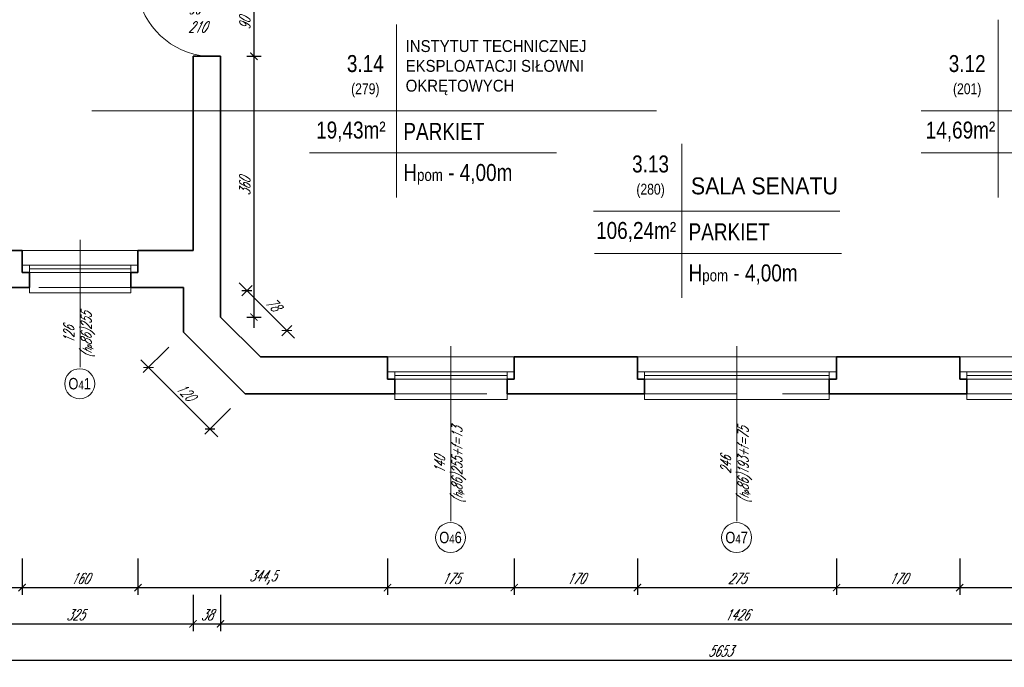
# Model space of a CAD drawing. Header units: millimetres. Extents: x 402 to 79005, y -7782 to 89952.
# Tile 33 of 256: x 23919 to 25278, y 13392 to 14286. Entities that reach past the tile are written whole.
import ezdxf

# ---------------------------------------------------------------- set-up
doc = ezdxf.new("R2010")
doc.units = ezdxf.units.MM
doc.header["$LTSCALE"] = 10
doc.linetypes.add('DASHED', pattern=[19.05, 12.7, -6.35])
doc.layers.get('0').update_dxf_attribs({"lineweight": 0})
doc.layers.get('Defpoints').update_dxf_attribs({"color": 253})
for name, color, linetype, lineweight in [('01 parter - ściany', 253, 'Continuous', 35), ('03-01_okna', 253, 'Continuous', 15), ('03_drzwi', 253, 'Continuous', 15), ('04-1_widok', 253, 'Continuous', 5), ('05-01_wymiary', 253, 'Continuous', 5), ('05-03_opis', 253, 'Continuous', 5)]:
    doc.layers.add(name, color=color, linetype=linetype, lineweight=lineweight)
doc.styles.add('ariel', font='ARIAL.TTF', dxfattribs={"width": 0.8})
doc.styles.add('ariel_wym', font='simplex.shx', dxfattribs={"width": 0.65, "oblique": 25})
doc.dimstyles.new('ariel 50', dxfattribs={"dimtxt": 15, "dimasz": 10, "dimexe": 10, "dimexo": 0, "dimgap": 5, "dimtad": 1, "dimdec": 1, "dimrnd": 0.5, "dimtxsty": 'ariel_wym', "dimblk": 'ARCHTICK', "dimcen": 2.5, "dimdle": 15, "dimazin": 0, "dimtfac": 1, "dimtdec": 1, "dimtix": 1, "dimtmove": 0, "dimatfit": 3, "dimldrblk": 'DOT', "dimfxl": 0, "dimarcsym": 0})
doc.dimstyles.new('ariel 50 wnętrze', dxfattribs={"dimtxt": 15, "dimasz": 10, "dimexe": 10, "dimexo": 0, "dimgap": 5, "dimtad": 1, "dimdec": 1, "dimrnd": 0.5, "dimtxsty": 'ariel_wym', "dimblk": 'ARCHTICK', "dimcen": 2.5, "dimdle": 15, "dimazin": 0, "dimtfac": 1, "dimtdec": 1, "dimtix": 1, "dimtmove": 0, "dimatfit": 3, "dimldrblk": 'DOT', "dimfxl": 0, "dimarcsym": 0})

# ---------------------------------------------------------------- blocks, each defined once
blk = doc.blocks.new('_ArchTick')
at = {"color": 0, "linetype": 'ByBlock', "const_width": 0.15}
blk.add_lwpolyline([(-0.5, -0.5), (0.5, 0.5)], dxfattribs=at)
blk = doc.blocks.new('*D3093')
at = {"layer": '05-01_wymiary', "color": 0, "lineweight": -2}
for p, q in [((23747.2, 13541.9), (23747.2, 13491.9)), ((23922.2, 13541.9), (23922.2, 13491.9)), ((23732.2, 13501.9), (23937.2, 13501.9))]:
    blk.add_line(p, q, dxfattribs=at)
at = {"layer": 'Defpoints', "color": 0, "lineweight": 0}
for p in [(23747.2, 13967.4), (23922.2, 13967.4), (23922.2, 13501.9)]:
    blk.add_point(p, dxfattribs=at)
at = {"layer": '05-01_wymiary', "color": 0, "lineweight": -2, "xscale": 10, "yscale": 10, "zscale": 10, "rotation": 180}
blk.add_blockref('_ArchTick', (23747.2, 13501.9), dxfattribs=at)
at = {"layer": '05-01_wymiary', "color": 0, "lineweight": -2, "xscale": 10, "yscale": 10, "zscale": 10}
blk.add_blockref('_ArchTick', (23922.2, 13501.9), dxfattribs=at)
at = {"layer": '05-01_wymiary', "color": 0, "insert": (23834.7, 13514.4), "char_height": 15, "attachment_point": 5, "style": 'ariel_wym'}
blk.add_mtext('175', dxfattribs=at)
blk = doc.blocks.new('_Dot')
at = {"color": 0, "linetype": 'ByBlock', "lineweight": -2}
blk.add_line((-0.5, 0), (-1, 0), dxfattribs=at)
at = {"color": 0, "linetype": 'ByBlock', "const_width": 0.5}
blk.add_lwpolyline([(-0.25, 0, 1), (0.25, 0, 1)], format="xyb", close=True, dxfattribs=at)
blk = doc.blocks.new('*D3094')
at = {"layer": '05-01_wymiary', "color": 0, "lineweight": -2}
for p, q in [((23922.2, 13541.9), (23922.2, 13491.9)), ((24082.2, 13541.9), (24082.2, 13491.9)), ((23907.2, 13501.9), (24097.2, 13501.9))]:
    blk.add_line(p, q, dxfattribs=at)
at = {"layer": 'Defpoints', "color": 0, "lineweight": 0}
for p in [(23922.2, 13967.4), (24082.2, 13967.4), (24082.2, 13501.9)]:
    blk.add_point(p, dxfattribs=at)
at = {"layer": '05-01_wymiary', "color": 0, "lineweight": -2, "xscale": 10, "yscale": 10, "zscale": 10, "rotation": 180}
blk.add_blockref('_ArchTick', (23922.2, 13501.9), dxfattribs=at)
at = {"layer": '05-01_wymiary', "color": 0, "lineweight": -2, "xscale": 10, "yscale": 10, "zscale": 10}
blk.add_blockref('_ArchTick', (24082.2, 13501.9), dxfattribs=at)
at = {"layer": '05-01_wymiary', "color": 0, "insert": (24002.2, 13514.4), "char_height": 15, "attachment_point": 5, "style": 'ariel_wym'}
blk.add_mtext('160', dxfattribs=at)
blk = doc.blocks.new('*D3095')
at = {"layer": '05-01_wymiary', "color": 0, "lineweight": -2}
for p, q in [((24082.2, 13541.9), (24082.2, 13491.9)), ((24426.7, 13541.9), (24426.7, 13491.9)), ((24067.2, 13501.9), (24441.7, 13501.9))]:
    blk.add_line(p, q, dxfattribs=at)
at = {"layer": 'Defpoints', "color": 0, "lineweight": 0}
for p in [(24082.2, 13967.4), (24426.7, 13820.4), (24426.7, 13501.9)]:
    blk.add_point(p, dxfattribs=at)
at = {"layer": '05-01_wymiary', "color": 0, "lineweight": -2, "xscale": 10, "yscale": 10, "zscale": 10, "rotation": 180}
blk.add_blockref('_ArchTick', (24082.2, 13501.9), dxfattribs=at)
at = {"layer": '05-01_wymiary', "color": 0, "lineweight": -2, "xscale": 10, "yscale": 10, "zscale": 10}
blk.add_blockref('_ArchTick', (24426.7, 13501.9), dxfattribs=at)
at = {"layer": '05-01_wymiary', "color": 0, "insert": (24254.5, 13515.8), "char_height": 15, "attachment_point": 5, "style": 'ariel_wym'}
blk.add_mtext('344,5', dxfattribs=at)
blk = doc.blocks.new('*D3096')
at = {"layer": '05-01_wymiary', "color": 0, "lineweight": -2}
for p, q in [((24426.7, 13541.9), (24426.7, 13491.9)), ((24601.7, 13541.9), (24601.7, 13491.9)), ((24411.7, 13501.9), (24616.7, 13501.9))]:
    blk.add_line(p, q, dxfattribs=at)
at = {"layer": 'Defpoints', "color": 0, "lineweight": 0}
for p in [(24426.7, 13820.4), (24601.7, 13820.4), (24601.7, 13501.9)]:
    blk.add_point(p, dxfattribs=at)
at = {"layer": '05-01_wymiary', "color": 0, "lineweight": -2, "xscale": 10, "yscale": 10, "zscale": 10, "rotation": 180}
blk.add_blockref('_ArchTick', (24426.7, 13501.9), dxfattribs=at)
at = {"layer": '05-01_wymiary', "color": 0, "lineweight": -2, "xscale": 10, "yscale": 10, "zscale": 10}
blk.add_blockref('_ArchTick', (24601.7, 13501.9), dxfattribs=at)
at = {"layer": '05-01_wymiary', "color": 0, "insert": (24514.2, 13514.4), "char_height": 15, "attachment_point": 5, "style": 'ariel_wym'}
blk.add_mtext('175', dxfattribs=at)
blk = doc.blocks.new('*D3097')
at = {"layer": '05-01_wymiary', "color": 0, "lineweight": -2}
for p, q in [((24601.7, 13541.9), (24601.7, 13491.9)), ((24771.7, 13541.9), (24771.7, 13491.9)), ((24586.7, 13501.9), (24786.7, 13501.9))]:
    blk.add_line(p, q, dxfattribs=at)
at = {"layer": 'Defpoints', "color": 0, "lineweight": 0}
for p in [(24601.7, 13820.4), (24771.7, 13820.4), (24771.7, 13501.9)]:
    blk.add_point(p, dxfattribs=at)
at = {"layer": '05-01_wymiary', "color": 0, "lineweight": -2, "xscale": 10, "yscale": 10, "zscale": 10, "rotation": 180}
blk.add_blockref('_ArchTick', (24601.7, 13501.9), dxfattribs=at)
at = {"layer": '05-01_wymiary', "color": 0, "lineweight": -2, "xscale": 10, "yscale": 10, "zscale": 10}
blk.add_blockref('_ArchTick', (24771.7, 13501.9), dxfattribs=at)
at = {"layer": '05-01_wymiary', "color": 0, "insert": (24686.7, 13514.4), "char_height": 15, "attachment_point": 5, "style": 'ariel_wym'}
blk.add_mtext('170', dxfattribs=at)
blk = doc.blocks.new('*D3098')
at = {"layer": '05-01_wymiary', "color": 0, "lineweight": -2}
for p, q in [((24771.7, 13541.9), (24771.7, 13491.9)), ((25046.7, 13541.9), (25046.7, 13491.9)), ((24756.7, 13501.9), (25061.7, 13501.9))]:
    blk.add_line(p, q, dxfattribs=at)
at = {"layer": 'Defpoints', "color": 0, "lineweight": 0}
for p in [(24771.7, 13820.4), (25046.7, 13820.4), (25046.7, 13501.9)]:
    blk.add_point(p, dxfattribs=at)
at = {"layer": '05-01_wymiary', "color": 0, "lineweight": -2, "xscale": 10, "yscale": 10, "zscale": 10, "rotation": 180}
blk.add_blockref('_ArchTick', (24771.7, 13501.9), dxfattribs=at)
at = {"layer": '05-01_wymiary', "color": 0, "lineweight": -2, "xscale": 10, "yscale": 10, "zscale": 10}
blk.add_blockref('_ArchTick', (25046.7, 13501.9), dxfattribs=at)
at = {"layer": '05-01_wymiary', "color": 0, "insert": (24909.2, 13514.4), "char_height": 15, "attachment_point": 5, "style": 'ariel_wym'}
blk.add_mtext('275', dxfattribs=at)
blk = doc.blocks.new('*D3099')
at = {"layer": '05-01_wymiary', "color": 0, "lineweight": -2}
for p, q in [((25046.7, 13541.9), (25046.7, 13491.9)), ((25216.7, 13541.9), (25216.7, 13491.9)), ((25031.7, 13501.9), (25231.7, 13501.9))]:
    blk.add_line(p, q, dxfattribs=at)
at = {"layer": 'Defpoints', "color": 0, "lineweight": 0}
for p in [(25046.7, 13820.4), (25216.7, 13820.4), (25216.7, 13501.9)]:
    blk.add_point(p, dxfattribs=at)
at = {"layer": '05-01_wymiary', "color": 0, "lineweight": -2, "xscale": 10, "yscale": 10, "zscale": 10, "rotation": 180}
blk.add_blockref('_ArchTick', (25046.7, 13501.9), dxfattribs=at)
at = {"layer": '05-01_wymiary', "color": 0, "lineweight": -2, "xscale": 10, "yscale": 10, "zscale": 10}
blk.add_blockref('_ArchTick', (25216.7, 13501.9), dxfattribs=at)
at = {"layer": '05-01_wymiary', "color": 0, "insert": (25131.7, 13514.4), "char_height": 15, "attachment_point": 5, "style": 'ariel_wym'}
blk.add_mtext('170', dxfattribs=at)
blk = doc.blocks.new('*D3100')
at = {"layer": '05-01_wymiary', "color": 0, "lineweight": -2}
for p, q in [((25216.7, 13541.9), (25216.7, 13491.9)), ((25391.7, 13541.9), (25391.7, 13491.9)), ((25201.7, 13501.9), (25406.7, 13501.9))]:
    blk.add_line(p, q, dxfattribs=at)
at = {"layer": 'Defpoints', "color": 0, "lineweight": 0}
for p in [(25216.7, 13820.4), (25391.7, 13820.4), (25391.7, 13501.9)]:
    blk.add_point(p, dxfattribs=at)
at = {"layer": '05-01_wymiary', "color": 0, "lineweight": -2, "xscale": 10, "yscale": 10, "zscale": 10, "rotation": 180}
blk.add_blockref('_ArchTick', (25216.7, 13501.9), dxfattribs=at)
at = {"layer": '05-01_wymiary', "color": 0, "lineweight": -2, "xscale": 10, "yscale": 10, "zscale": 10}
blk.add_blockref('_ArchTick', (25391.7, 13501.9), dxfattribs=at)
at = {"layer": '05-01_wymiary', "color": 0, "insert": (25304.2, 13514.4), "char_height": 15, "attachment_point": 5, "style": 'ariel_wym'}
blk.add_mtext('175', dxfattribs=at)
blk = doc.blocks.new('*D3124')
at = {"layer": '05-01_wymiary', "color": 0, "lineweight": -2}
for p, q in [((24158.2, 13491.9), (24158.2, 13441.9)), ((24196.2, 13491.9), (24196.2, 13441.9)), ((24143.2, 13451.9), (24211.2, 13451.9))]:
    blk.add_line(p, q, dxfattribs=at)
at = {"layer": 'Defpoints', "color": 0, "lineweight": 0}
for p in [(24158.2, 13967.4), (24196.2, 13875.5), (24196.2, 13451.9)]:
    blk.add_point(p, dxfattribs=at)
at = {"layer": '05-01_wymiary', "color": 0, "lineweight": -2, "xscale": 10, "yscale": 10, "zscale": 10, "rotation": 180}
blk.add_blockref('_ArchTick', (24158.2, 13451.9), dxfattribs=at)
at = {"layer": '05-01_wymiary', "color": 0, "lineweight": -2, "xscale": 10, "yscale": 10, "zscale": 10}
blk.add_blockref('_ArchTick', (24196.2, 13451.9), dxfattribs=at)
at = {"layer": '05-01_wymiary', "color": 0, "insert": (24177.2, 13464.4), "char_height": 15, "attachment_point": 5, "style": 'ariel_wym'}
blk.add_mtext('38', dxfattribs=at)
blk = doc.blocks.new('*D3125')
at = {"layer": '05-01_wymiary', "color": 0, "lineweight": -2}
for p, q in [((24196.2, 13491.9), (24196.2, 13441.9)), ((25622.2, 13491.9), (25622.2, 13441.9)), ((24181.2, 13451.9), (25637.2, 13451.9))]:
    blk.add_line(p, q, dxfattribs=at)
at = {"layer": 'Defpoints', "color": 0, "lineweight": 0}
for p in [(24196.2, 13875.5), (25622.2, 13875.5), (25622.2, 13451.9)]:
    blk.add_point(p, dxfattribs=at)
at = {"layer": '05-01_wymiary', "color": 0, "lineweight": -2, "xscale": 10, "yscale": 10, "zscale": 10, "rotation": 180}
blk.add_blockref('_ArchTick', (24196.2, 13451.9), dxfattribs=at)
at = {"layer": '05-01_wymiary', "color": 0, "lineweight": -2, "xscale": 10, "yscale": 10, "zscale": 10}
blk.add_blockref('_ArchTick', (25622.2, 13451.9), dxfattribs=at)
at = {"layer": '05-01_wymiary', "color": 0, "insert": (24909.2, 13464.4), "char_height": 15, "attachment_point": 5, "style": 'ariel_wym'}
blk.add_mtext('1426', dxfattribs=at)
blk = doc.blocks.new('*D3139')
at = {"layer": '05-01_wymiary', "color": 0, "lineweight": -2}
for p, q in [((22059.7, 13441.9), (22059.7, 13391.9)), ((27712.5, 13441.9), (27712.5, 13391.9)), ((22044.7, 13401.9), (27727.5, 13401.9))]:
    blk.add_line(p, q, dxfattribs=at)
at = {"layer": 'Defpoints', "color": 0, "lineweight": 0}
for p in [(22059.7, 13988.5), (27712.5, 13916.4), (27712.5, 13401.9)]:
    blk.add_point(p, dxfattribs=at)
at = {"layer": '05-01_wymiary', "color": 0, "lineweight": -2, "xscale": 10, "yscale": 10, "zscale": 10, "rotation": 180}
blk.add_blockref('_ArchTick', (22059.7, 13401.9), dxfattribs=at)
at = {"layer": '05-01_wymiary', "color": 0, "lineweight": -2, "xscale": 10, "yscale": 10, "zscale": 10}
blk.add_blockref('_ArchTick', (27712.5, 13401.9), dxfattribs=at)
at = {"layer": '05-01_wymiary', "color": 0, "insert": (24886.1, 13414.4), "char_height": 15, "attachment_point": 5, "style": 'ariel_wym'}
blk.add_mtext('5653', dxfattribs=at)
blk = doc.blocks.new('*D2678')
at = {"layer": '05-01_wymiary', "color": 0, "lineweight": -2}
for p, q in [((24242.3, 14340.7), (24242.3, 14220.7)), ((24232.3, 14325.7), (24252.3, 14325.7)), ((24232.3, 14235.7), (24252.3, 14235.7))]:
    blk.add_line(p, q, dxfattribs=at)
at = {"layer": 'Defpoints', "color": 0, "lineweight": 0}
for p in [(24196.2, 14325.7), (24196.2, 14235.7), (24242.3, 14235.7)]:
    blk.add_point(p, dxfattribs=at)
at = {"layer": '05-01_wymiary', "color": 0, "lineweight": -2, "xscale": 10, "yscale": 10, "zscale": 10}
for p, rotation in [((24242.3, 14325.7), 90), ((24242.3, 14235.7), 270)]:
    blk.add_blockref('_ArchTick', p, dxfattribs=dict(at, rotation=rotation))
at = {"layer": '05-01_wymiary', "color": 0, "insert": (24229.8, 14280.7), "char_height": 15, "attachment_point": 5, "rotation": 90, "style": 'ariel_wym'}
blk.add_mtext('90', dxfattribs=at)
blk = doc.blocks.new('*D2679')
at = {"layer": '05-01_wymiary', "color": 0, "lineweight": -2}
for p, q in [((24242.3, 14250.7), (24242.3, 13860.5)), ((24232.3, 14235.7), (24252.3, 14235.7)), ((24232.3, 13875.5), (24252.3, 13875.5))]:
    blk.add_line(p, q, dxfattribs=at)
at = {"layer": 'Defpoints', "color": 0, "lineweight": 0}
for p in [(24196.2, 14235.7), (24196.2, 13875.5), (24242.3, 13875.5)]:
    blk.add_point(p, dxfattribs=at)
at = {"layer": '05-01_wymiary', "color": 0, "lineweight": -2, "xscale": 10, "yscale": 10, "zscale": 10}
for p, rotation in [((24242.3, 14235.7), 90), ((24242.3, 13875.5), 270)]:
    blk.add_blockref('_ArchTick', p, dxfattribs=dict(at, rotation=rotation))
at = {"layer": '05-01_wymiary', "color": 0, "insert": (24229.8, 14055.6), "char_height": 15, "attachment_point": 5, "rotation": 90, "style": 'ariel_wym'}
blk.add_mtext('360', dxfattribs=at)
blk = doc.blocks.new('*D2732')
at = {"layer": '05-01_wymiary', "color": 0, "lineweight": -2}
for p, q in [((24298.4, 13846.2), (24222, 13922.6)), ((24225.6, 13904.9), (24239.7, 13919)), ((24280.7, 13849.7), (24294.8, 13863.9))]:
    blk.add_line(p, q, dxfattribs=at)
at = {"layer": 'Defpoints', "color": 0, "lineweight": 0}
for p in [(24232.6, 13911.9), (24196.2, 13875.5), (24251.4, 13820.4)]:
    blk.add_point(p, dxfattribs=at)
at = {"layer": '05-01_wymiary', "color": 0, "lineweight": -2, "xscale": 10, "yscale": 10, "zscale": 10}
for p, rotation in [((24232.6, 13911.9), 135), ((24287.8, 13856.8), 315)]:
    blk.add_blockref('_ArchTick', p, dxfattribs=dict(at, rotation=rotation))
at = {"layer": '05-01_wymiary', "color": 0, "insert": (24269, 13893.2), "char_height": 15, "attachment_point": 5, "rotation": 315, "style": 'ariel_wym'}
blk.add_mtext('78', dxfattribs=at)
blk = doc.blocks.new('*D3058')
at = {"layer": '05-01_wymiary', "color": 0, "lineweight": -2}
for p, q in [((24125, 13834.1), (24089.6, 13798.8)), ((24192.3, 13710.2), (24086.1, 13816.5)), ((24210, 13749.1), (24174.6, 13713.8))]:
    blk.add_line(p, q, dxfattribs=at)
at = {"layer": 'Defpoints', "color": 0, "lineweight": 0}
for p in [(24145.2, 13854.4), (24096.7, 13805.9), (24230.2, 13769.4)]:
    blk.add_point(p, dxfattribs=at)
at = {"layer": '05-01_wymiary', "color": 0, "lineweight": -2, "xscale": 10, "yscale": 10, "zscale": 10}
for p, rotation in [((24096.7, 13805.9), 135), ((24181.7, 13720.9), 315)]:
    blk.add_blockref('_ArchTick', p, dxfattribs=dict(at, rotation=rotation))
at = {"layer": '05-01_wymiary', "color": 0, "insert": (24148, 13772.2), "char_height": 15, "attachment_point": 5, "rotation": 315, "style": 'ariel_wym'}
blk.add_mtext('120', dxfattribs=at)
blk = doc.blocks.new('*D3069')
at = {"layer": '05-01_wymiary', "color": 0, "lineweight": -2}
for p, q in [((23833.2, 13491.9), (23833.2, 13441.9)), ((23818.2, 13451.9), (24173.2, 13451.9)), ((24158.2, 13456.9), (24158.2, 13441.9))]:
    blk.add_line(p, q, dxfattribs=at)
at = {"layer": 'Defpoints', "color": 0, "lineweight": 0}
for p in [(23833.2, 13967.4), (24158.2, 13456.9), (24158.2, 13451.9)]:
    blk.add_point(p, dxfattribs=at)
at = {"layer": '05-01_wymiary', "color": 0, "lineweight": -2, "xscale": 10, "yscale": 10, "zscale": 10, "rotation": 180}
blk.add_blockref('_ArchTick', (23833.2, 13451.9), dxfattribs=at)
at = {"layer": '05-01_wymiary', "color": 0, "lineweight": -2, "xscale": 10, "yscale": 10, "zscale": 10}
blk.add_blockref('_ArchTick', (24158.2, 13451.9), dxfattribs=at)
at = {"layer": '05-01_wymiary', "color": 0, "insert": (23995.7, 13464.4), "char_height": 15, "attachment_point": 5, "style": 'ariel_wym'}
blk.add_mtext('325', dxfattribs=at)

msp = doc.modelspace()

# ---------------------------------------------------------------- linework, layer by layer
at = {"layer": '01 parter - ściany'}
for p, q in [((24158.226, 13967.403), (24158.226, 14235.741)), ((24196.226, 14235.741), (24158.226, 14235.741)), ((24196.226, 13875.528), (24196.226, 14235.741)), ((23833.226, 13967.403), (23922.226, 13967.403)), ((23922.226, 13967.403), (23922.226, 13936.903)), ((24082.226, 13967.403), (24158.226, 13967.403)), ((24082.226, 13967.403), (24082.226, 13936.903)), ((23922.226, 13936.903), (23932.226, 13936.903)), ((23932.226, 13936.903), (23932.226, 13916.403)), ((24082.226, 13936.903), (24072.226, 13936.903)), ((24072.226, 13936.903), (24072.226, 13916.403)), ((23737.226, 13916.403), (23932.226, 13916.403)), ((24072.226, 13916.403), (24145.226, 13916.403)), ((24145.226, 13854.403), (24145.226, 13916.403)), ((24251.351, 13820.403), (24196.226, 13875.528)), ((24230.226, 13769.403), (24145.226, 13854.403)), ((24426.726, 13820.403), (24251.351, 13820.403)), ((24426.726, 13789.903), (24426.726, 13820.403)), ((24771.726, 13820.403), (24601.726, 13820.403)), ((24601.726, 13789.903), (24601.726, 13820.403)), ((24771.726, 13789.903), (24771.726, 13820.403)), ((25216.726, 13820.403), (25046.726, 13820.403)), ((25046.726, 13789.903), (25046.726, 13820.403)), ((25216.726, 13789.903), (25216.726, 13820.403)), ((24436.726, 13789.903), (24426.726, 13789.903)), ((24436.726, 13769.403), (24436.726, 13789.903)), ((24591.726, 13769.403), (24591.726, 13789.903)), ((24591.726, 13789.903), (24601.726, 13789.903)), ((24781.726, 13789.903), (24771.726, 13789.903)), ((24781.726, 13769.403), (24781.726, 13789.903)), ((25036.726, 13769.403), (25036.726, 13789.903)), ((25036.726, 13789.903), (25046.726, 13789.903)), ((25226.726, 13789.903), (25216.726, 13789.903)), ((25226.726, 13769.403), (25226.726, 13789.903)), ((24436.726, 13769.403), (24230.226, 13769.403)), ((24781.726, 13769.403), (24591.726, 13769.403)), ((24771.726, 13769.403), (24781.726, 13769.403)), ((25226.726, 13769.403), (25036.726, 13769.403)), ((25046.726, 13769.403), (25036.726, 13769.403))]:
    msp.add_line(p, q, dxfattribs=at)
at = {"layer": '03-01_okna', "linetype": 'Continuous', "lineweight": 0}
for p, q in [((24082.226, 13946.903), (23922.226, 13946.903)), ((24082.226, 13936.903), (23922.226, 13936.903)), ((23932.226, 13946.903), (23932.226, 13936.903)), ((24072.226, 13941.903), (23932.226, 13941.903)), ((24072.226, 13946.903), (24072.226, 13936.903)), ((24426.726, 13799.903), (24601.726, 13799.903)), ((24436.726, 13789.903), (24436.726, 13799.903)), ((24591.726, 13789.903), (24591.726, 13799.903)), ((24771.726, 13799.903), (25046.726, 13799.903)), ((24781.726, 13789.903), (24781.726, 13799.903)), ((25036.726, 13789.903), (25036.726, 13799.903)), ((25391.726, 13799.903), (25216.726, 13799.903)), ((25226.726, 13789.903), (25226.726, 13799.903)), ((24426.726, 13789.903), (24436.726, 13789.903)), ((24436.726, 13794.903), (24591.726, 13794.903)), ((24436.726, 13789.903), (24601.726, 13789.903)), ((24771.726, 13789.903), (25046.726, 13789.903)), ((24771.726, 13789.903), (24781.726, 13789.903)), ((24781.726, 13794.903), (25036.726, 13794.903)), ((25381.726, 13794.903), (25226.726, 13794.903)), ((25381.726, 13789.903), (25226.726, 13789.903))]:
    msp.add_line(p, q, dxfattribs=at)
at = {"layer": '03-01_okna', "linetype": 'DASHED'}
for p, q in [((24072.226, 13916.403), (23932.226, 13916.403)), ((24436.726, 13769.403), (24591.726, 13769.403)), ((24781.726, 13769.403), (25036.726, 13769.403)), ((25226.726, 13769.403), (25381.726, 13769.403))]:
    msp.add_line(p, q, dxfattribs=at)
at = {"layer": '03-01_okna', "linetype": 'Continuous', "lineweight": 0}
for points in [[(24072.226, 13916.403), (24072.226, 13908.767), (23932.226, 13908.767), (23932.226, 13916.403)], [(24591.726, 13769.403), (24591.726, 13761.767), (24436.726, 13761.767), (24436.726, 13769.403)], [(25036.726, 13769.403), (25036.726, 13761.767), (24781.726, 13761.767), (24781.726, 13769.403)], [(25381.726, 13769.403), (25381.726, 13761.767), (25226.726, 13761.767), (25226.726, 13769.403)]]:
    msp.add_lwpolyline(points, dxfattribs=at)
at = {"layer": '03_drzwi'}
msp.add_arc((24185.056, 14340.137), 104.689, 187.903685, 265.710585, dxfattribs=at)
at = {"layer": '04-1_widok'}
for p, q in [((23922.226, 13967.403), (24082.226, 13967.403)), ((24426.726, 13820.403), (24601.726, 13820.403)), ((24771.726, 13820.403), (25046.726, 13820.403)), ((25216.726, 13820.403), (25391.726, 13820.403))]:
    msp.add_line(p, q, dxfattribs=at)
at = {"layer": '05-03_opis'}
for p, q in [((24439.045, 14279.271), (24439.045, 14040.671)), ((25270.01, 14285.734), (25270.01, 14040.671)), ((24018.635, 14160.44), (24797.992, 14160.44)), ((25163.368, 14160.44), (25749.304, 14160.44)), ((24832.859, 14114.535), (24832.859, 13902.028)), ((24318.803, 14102.083), (24659.855, 14102.083)), ((25163.368, 14102.083), (25457.871, 14102.083)), ((24711.286, 14021.797), (25051.2, 14021.797)), ((24712.618, 13963.439), (25053.67, 13963.439))]:
    msp.add_line(p, q, dxfattribs=at)
at = {"layer": '05-03_opis', "lineweight": 0}
for p, q in [((24002.226, 13982.103), (24002.226, 13806.086)), ((24514.226, 13835.103), (24514.226, 13593.717)), ((24909.226, 13835.103), (24909.226, 13593.717))]:
    msp.add_line(p, q, dxfattribs=at)
for centre in [(24001.726, 13783.397), (24513.726, 13571.028), (24908.726, 13571.028)]:
    msp.add_circle(centre, 20.689, dxfattribs=at)

# ---------------------------------------------------------------- texts
at = {"layer": '03_drzwi', "insert": (24151.639, 14268.547), "char_height": 15, "width": 160.59049, "attachment_point": 7, "style": 'ariel_wym'}
msp.add_mtext('90\\P210', dxfattribs=at)
at = {"layer": '05-03_opis', "style": 'ariel'}
for s, insert, char_height, width, attachment_point in [('\\W0.9;{\\fArial|b0|i0|c238|p34;INSTYTUT TECHNICZNEJ EKSPLOATACJI SIŁOWNI OKRĘTOWYCH}', (24451.819, 14219.825), 16.39638, 249.6463, 4), ('{\\fArial|b0|i0|c238|p34;3.14\\P\\H0.6404x;(279)}', (24396.082, 14207.944), 23.4234, 108.9126, 5), ('{\\fArial|b0|i0|c238|p34;3.12\\P\\H0.6404x;(201)}', (25227.048, 14207.944), 23.4234, 108.9126, 5), ('{\\fArial|b0|i0|c238|p34;19,43m²}', (24376.148, 14131.537), 23.4234, 108.9126, 5), (' PARKIET', (24441.315, 14131.812), 23.4234, 322.78897, 4), ('{\\fArial|b0|i0|c238|p34;14,69m²}', (25217.824, 14131.537), 23.4234, 108.9126, 5), ('{\\fArial|b0|i0|c238|p34; H\\H0.7x;pom\\H1.429x; - 4,00m}', (24441.315, 14072.629), 23.4234, 322.789, 4), ('{\\fArial|b0|i0|c238|p34;3.13\\P\\H0.6404x;(280)}', (24789.897, 14069.301), 23.4234, 108.9126, 5), ('\\W0.9;{\\fArial|b0|i0|c238|p34;SALA SENATU}', (24845.633, 14056.407), 23.4234, 356.6375, 4), ('{\\fArial|b0|i0|c238|p34;106,24m²}', (24769.963, 13992.893), 23.4234, 108.9126, 5), (' PARKIET', (24835.13, 13993.169), 23.4234, 322.78897, 4), ('{\\fArial|b0|i0|c238|p34; H\\H0.7x;pom\\H1.429x; - 4,00m}', (24835.13, 13933.986), 23.4234, 322.789, 4)]:
    msp.add_mtext(s, dxfattribs=dict(at, insert=insert, char_height=char_height, width=width, attachment_point=attachment_point))
at = {"layer": '05-03_opis', "lineweight": 0, "char_height": 14.4, "attachment_point": 5, "rotation": 90, "style": 'ariel_wym'}
for s, insert, width in [('126\\P({\\H0.8333x;h\\H0.6x;p}86)255', (24001.155, 13850.968), 62.66128), ('140\\P({\\H0.8333x;h\\H0.6x;p}86)255+f=13', (24513.155, 13671.284), 128.03014), ('246\\P({\\H0.8333x;h\\H0.6x;p}86)193+f=75', (24908.155, 13671.284), 128.03014)]:
    msp.add_mtext(s, dxfattribs=dict(at, insert=insert, width=width))
at = {"layer": '05-03_opis', "lineweight": 0, "char_height": 15.84, "width": 75.19353, "attachment_point": 5, "style": 'ariel'}
for s, insert in [('O{\\H0.7576x;4}1', (24001.726, 13783.397)), ('O{\\H0.7576x;4}6', (24513.726, 13571.028)), ('O{\\H0.7576x;4}7', (24908.726, 13571.028))]:
    msp.add_mtext(s, dxfattribs=dict(at, insert=insert))

# ---------------------------------------------------------------- dimensions: what is measured, and where the dimension line sits
at = {"layer": '05-01_wymiary'}
for base, p1, p2, picture, middle in [((24242.264, 14235.741), (24196.226, 14325.741), (24196.226, 14235.741), '*D2678', (24229.764, 14280.741)), ((24242.264, 13875.528), (24196.226, 14235.741), (24196.226, 13875.528), '*D2679', (24229.764, 14055.635))]:
    dim = msp.add_linear_dim(base=base, p1=p1, p2=p2, angle=90, dimstyle='ariel 50 wnętrze', override={"dimtmove": 1}, dxfattribs=at)
    dim.commit()
    dim.dimension.update_dxf_attribs({"geometry": picture, "text_midpoint": middle})
for base, p1, p2, picture, middle in [((27712.504, 13401.855), (22059.719, 13988.478), (27712.504, 13916.403), '*D3139', (24886.112, 13414.355)), ((23922.226, 13501.855), (23747.226, 13967.403), (23922.226, 13967.403), '*D3093', (23834.726, 13514.355)), ((24158.226, 13451.855), (23833.226, 13967.403), (24158.226, 13456.855), '*D3069', (23995.726, 13464.355)), ((24082.226, 13501.855), (23922.226, 13967.403), (24082.226, 13967.403), '*D3094', (24002.226, 13514.355)), ((24426.726, 13501.855), (24082.226, 13967.403), (24426.726, 13820.403), '*D3095', (24254.476, 13515.784)), ((24196.226, 13451.855), (24158.226, 13967.403), (24196.226, 13875.528), '*D3124', (24177.226, 13464.355)), ((25622.226, 13451.855), (24196.226, 13875.528), (25622.226, 13875.528), '*D3125', (24909.226, 13464.355)), ((24601.726, 13501.855), (24426.726, 13820.403), (24601.726, 13820.403), '*D3096', (24514.226, 13514.355)), ((24771.726, 13501.855), (24601.726, 13820.403), (24771.726, 13820.403), '*D3097', (24686.726, 13514.355)), ((25046.726, 13501.855), (24771.726, 13820.403), (25046.726, 13820.403), '*D3098', (24909.226, 13514.355)), ((25216.726, 13501.855), (25046.726, 13820.403), (25216.726, 13820.403), '*D3099', (25131.726, 13514.355)), ((25391.726, 13501.855), (25216.726, 13820.403), (25391.726, 13820.403), '*D3100', (25304.226, 13514.355))]:
    dim = msp.add_linear_dim(base=base, p1=p1, p2=p2, dimstyle='ariel 50', dxfattribs=at)
    dim.commit()
    dim.dimension.update_dxf_attribs({"geometry": picture, "text_midpoint": middle})
for p1, p2, distance, dimstyle, picture, middle in [((24251.351, 13820.403), (24196.226, 13875.528), -51.501, 'ariel 50 wnętrze', '*D2732', (24269.043, 13893.221)), ((24230.226, 13769.403), (24145.226, 13854.403), 68.661, 'ariel 50', '*D3058', (24148.014, 13772.191))]:
    dim = msp.add_aligned_dim(p1=p1, p2=p2, distance=distance, dimstyle=dimstyle, dxfattribs=at)
    dim.commit()
    dim.dimension.update_dxf_attribs({"geometry": picture, "text_midpoint": middle})

doc.saveas('drawing.dxf')
